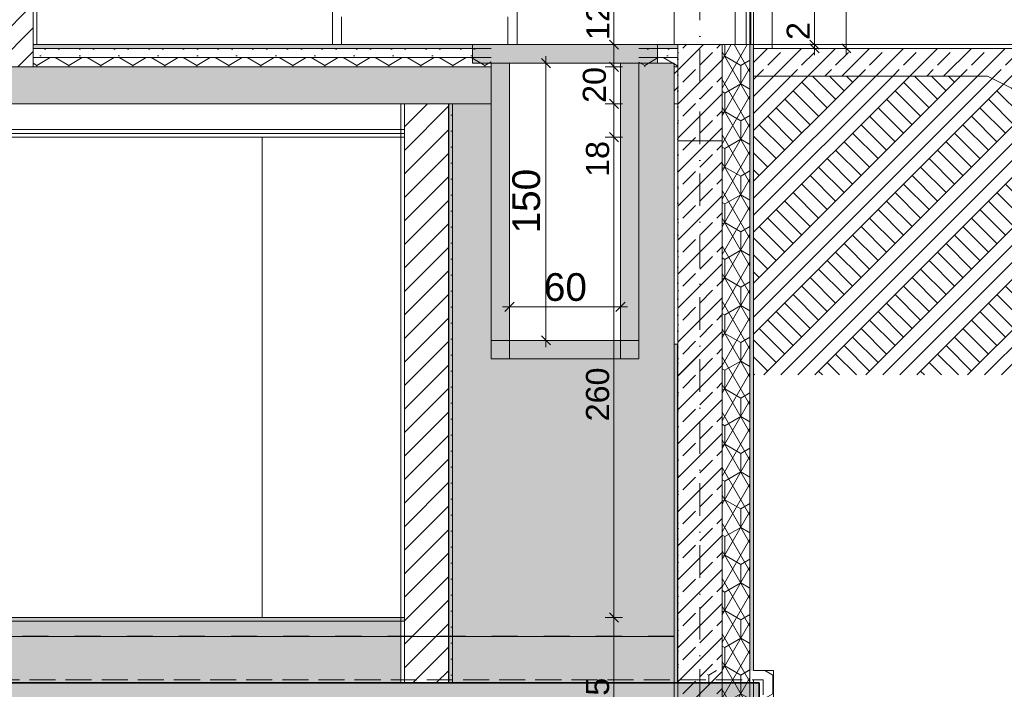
# Model space of a CAD drawing. Header units: millimetres. Extents: x -126680 to -83680, y 18016 to 39016.
# Tile 75 of 121: x -99512 to -94182, y 22224 to 25847. Entities that reach past the tile are written whole.
import ezdxf

# ---------------------------------------------------------------- set-up
doc = ezdxf.new("R2010")
doc.units = ezdxf.units.MM
doc.header["$MEASUREMENT"] = 0
for name, pattern in [('Krawędzie ukryte', [195.611112, 141.111112, -54.5]), ('Kropki i Kreski', [335.138881, 176.388884, -88.194442, 0, -70.555556]), ('Przerywana', [282.222223, 141.111112, -141.111112]), ('Wipeout_Contour', [1000, 0, -1000])]:
    doc.linetypes.add(name, pattern=pattern)
for name, color, linetype, lineweight in [('Nowe_0_Nr_pióra__3', 7, 'Continuous', 13), ('Nowe_Konstrukcja - Stropy_Nr_pióra__21', 7, 'Continuous', 20), ('Nowe_Konstrukcja - Stropy_Nr_pióra__3', 7, 'Continuous', 13), ('Nowe_Konstrukcja - Stropy_Nr_pióra__41', 7, 'Continuous', 13), ('Nowe_Konstrukcja - Stropy_Nr_pióra__7', 7, 'Continuous', 35), ('Nowe_Konstrukcja - Ściany zew_Nr_pióra__123', 255, 'Continuous', 0), ('Nowe_Konstrukcja - Ściany zew_Nr_pióra__21', 7, 'Continuous', 20), ('Nowe_Konstrukcja - Ściany zew_Nr_pióra__3', 7, 'Continuous', 13), ('Nowe_Konstrukcja - Ściany zew_Nr_pióra__41', 7, 'Continuous', 13), ('Nowe_Osie_Nr_pióra__3', 7, 'Continuous', 13), ('Nowe_Wymiarowanie - Ogólne_Nr_pióra__42', 8, 'Continuous', 25)]:
    doc.layers.add(name, color=color, linetype=linetype, lineweight=lineweight)
for name, color, linetype, lineweight, true_color in [('Nowe_Konstrukcja - Stropy_Nr_pióra__23', 7, 'Continuous', 13, 0x858585), ('Nowe_Konstrukcja - Ściany zew_Nr_pióra__23', 7, 'Continuous', 13, 0x858585), ('Nowe_Konstrukcja - Ściany zew_Nr_pióra__87', 7, 'Continuous', 13, 0x6a6a6a), ('Nowe_Wymiarowanie - Ogólne_Nr_pióra__81', 7, 'Continuous', 13, 0x6a6a6a)]:
    doc.layers.add(name, color=color, linetype=linetype, lineweight=lineweight, true_color=true_color)
doc.layers.add('Nowe_Konstrukcja - Ściany zew', color=7, linetype='Continuous')
doc.layers.add('Nowe_Wymiarowanie - Ogólne', color=7, linetype='Continuous')
doc.styles.add('STYL_AUTOMATYCZNY_1', font='arial.ttf')
doc.dimstyles.new('STYL_AUTOMATYCZNY__1', dxfattribs={"dimtxt": 125, "dimasz": 47.5, "dimexe": 0.18, "dimexo": 0.0625, "dimgap": 0, "dimtad": 1, "dimdec": 0, "dimlfac": 0.1, "dimzin": 0, "dimdsep": 46, "dimtxsty": 'STYL_AUTOMATYCZNY_1', "dimblk": 'ARROWHEAD_6', "dimblk1": 'ARROWHEAD_6', "dimblk2": 'ARROWHEAD_6', "dimcen": 0.09, "dimse1": 1, "dimse2": 1, "dimclrd": 256, "dimclre": 256, "dimclrt": 8, "dimazin": 0, "dimtfac": 1, "dimtdec": 4, "dimtmove": 0, "dimatfit": 3, "dimfxl": 0, "dimtolj": 1, "dimtzin": 0, "dimarcsym": 0})
doc.dimstyles.new('STYL_AUTOMATYCZNY__2', dxfattribs={"dimtxt": 150, "dimasz": 47.5, "dimexe": 0.18, "dimexo": 0.0625, "dimgap": 0, "dimtad": 1, "dimdec": 0, "dimlfac": 0.1, "dimzin": 0, "dimdsep": 46, "dimtxsty": 'STYL_AUTOMATYCZNY_1', "dimblk": 'ARROWHEAD_6', "dimblk1": 'ARROWHEAD_6', "dimblk2": 'ARROWHEAD_6', "dimcen": 0.09, "dimse1": 1, "dimse2": 1, "dimclrd": 256, "dimclre": 256, "dimclrt": 8, "dimazin": 0, "dimtfac": 1, "dimtdec": 4, "dimtmove": 0, "dimatfit": 3, "dimfxl": 0, "dimtolj": 1, "dimtzin": 0, "dimarcsym": 0})
doc.dimstyles.new('STYL_AUTOMATYCZNY__3', dxfattribs={"dimtxt": 150, "dimasz": 47.5, "dimexe": 0.18, "dimexo": 0.0625, "dimgap": 0, "dimtad": 1, "dimtih": 1, "dimtoh": 1, "dimdec": 0, "dimlfac": 0.1, "dimzin": 0, "dimdsep": 46, "dimtxsty": 'STYL_AUTOMATYCZNY_1', "dimblk": 'ARROWHEAD_6', "dimblk1": 'ARROWHEAD_6', "dimblk2": 'ARROWHEAD_6', "dimcen": 0.09, "dimse1": 1, "dimse2": 1, "dimclrd": 256, "dimclre": 256, "dimclrt": 8, "dimazin": 0, "dimtfac": 1, "dimtdec": 4, "dimtmove": 0, "dimatfit": 3, "dimfxl": 0, "dimtolj": 1, "dimtzin": 0, "dimarcsym": 0})
doc.dimstyles.new('STYL_AUTOMATYCZNY__5', dxfattribs={"dimtxt": 125, "dimasz": 47.5, "dimexe": 0.18, "dimexo": 0.0625, "dimgap": 0, "dimtad": 1, "dimdec": 0, "dimlfac": 0.1, "dimzin": 0, "dimdsep": 46, "dimtxsty": 'STYL_AUTOMATYCZNY_1', "dimblk": 'ARROWHEAD_6', "dimblk1": 'ARROWHEAD_6', "dimblk2": 'ARROWHEAD_6', "dimcen": 0.09, "dimse1": 1, "dimse2": 1, "dimclrd": 256, "dimclre": 256, "dimclrt": 8, "dimazin": 0, "dimtfac": 1, "dimtdec": 4, "dimtmove": 2, "dimatfit": 3, "dimfxl": 0, "dimtolj": 1, "dimtzin": 0, "dimarcsym": 0})
pattern_1 = [(90, (0, 0), (-173.20508, 0), [100, -200]), (90, (-86.6, 150), (-173.20508, 0), [100, -200]), (150, (-4e-14, 100), (86.60254, 150), [100, -200]), (150, (-173.2, 100), (86.60254, 150), [100, -200]), (210, (0, 0), (-86.60254, 150), [100, -200]), (210, (-173.2, -7e-14), (-86.60254, 150), [100, -200])]
pattern_2 = [(0, (0, 0), (0, 86.60254), [0, -50]), (0, (25, 43.3), (0, 86.60254), [0, -50])]
pattern_3 = [(45, (0, 0), (-91.92388, 91.92388), []), (45, (-45.96, 45.96), (-91.92388, 91.92388), [97.5, -32.5])]
pattern_4 = [(45, (0, 0), (-63.63961, 63.63961), [])]
pattern_5 = [(0, (0, 0), (0, 389.7114), [24.375, -200.625]), (0, (112.5, 194.86), (0, 389.7114), [24.375, -200.625]), (60, (0, 0), (-337.5, 194.8557), [24.375, -200.625]), (60, (225, 0), (-337.5, 194.8557), [24.375, -200.625]), (120, (24.37, 0), (337.5, 194.8557), [24.375, -200.625]), (120, (249.38, 0), (337.5, 194.8557), [24.375, -200.625]), (0, (0, 37.5), (0, 75), [0, -75, 0, -112.5]), (45, (37.5, 37.5), (-53.03301, 53.03301), [0, -56.25, 0, -93.75])]

# ---------------------------------------------------------------- blocks, each defined once
blk = doc.blocks.new('*D24')
at = {"layer": 'Nowe_Wymiarowanie - Ogólne_Nr_pióra__81', "color": 251, "linetype": 'Continuous', "lineweight": 13, "true_color": 0x6a6a6a}
for p, q in [((-95185.1, 27737.3), (-95235.1, 27787.3)), ((-95256.9, 27762.3), (-95163.2, 27762.3)), ((-95210.1, 27762.3), (-95210.1, 25712.3)), ((-95256.9, 25712.3), (-95163.2, 25712.3)), ((-95235.1, 25737.3), (-95185.1, 25687.3)), ((-95185.1, 25667.3), (-95235.1, 25717.3))]:
    blk.add_line(p, q, dxfattribs=at)
at = {"layer": 'Nowe_Wymiarowanie - Ogólne_Nr_pióra__42', "color": 8, "lineweight": 25, "char_height": 125, "attachment_point": 7, "rotation": 90, "style": 'STYL_AUTOMATYCZNY_1'}
for s, insert in [('\\A1;{\\pql;\\fArial|b0|i0|c238|p0;\\W1.000000;205}', (-95235.1, 26641.9)), ('\\A1;{\\pql;\\fArial|b0|i0|c238|p0;\\W1.000000;2}', (-95235.1, 25737.3))]:
    blk.add_mtext(s, dxfattribs=dict(at, insert=insert))
blk = doc.blocks.new('ARROWHEAD_6')
at = {"color": 0, "linetype": 'Continuous', "lineweight": 0}
for p, q in [((0, 0), (-1, 0)), ((-0.5, -0.5), (0.5, 0.5))]:
    blk.add_line(p, q, dxfattribs=at)
blk = doc.blocks.new('*D25')
at = {"layer": 'Nowe_Wymiarowanie - Ogólne_Nr_pióra__81', "color": 251, "linetype": 'Continuous', "lineweight": 13, "true_color": 0x6a6a6a}
for p, q in [((-95256.9, 25712.3), (-95163.2, 25712.3)), ((-95235.1, 25737.3), (-95185.1, 25687.3)), ((-95185.1, 25667.3), (-95235.1, 25717.3)), ((-95210.1, 25712.3), (-95210.1, 25692.3)), ((-95256.9, 25692.3), (-95163.2, 25692.3)), ((-95210.1, 25692.3), (-95210.1, 25654.8))]:
    blk.add_line(p, q, dxfattribs=at)
blk = doc.blocks.new('*D26')
at = {"layer": 'Nowe_Wymiarowanie - Ogólne_Nr_pióra__81', "color": 251, "linetype": 'Continuous', "lineweight": 13, "true_color": 0x6a6a6a}
for p, q in [((-95012.4, 37326.7), (-95062.4, 37376.7)), ((-95037.4, 37351.7), (-95037.4, 37389.2)), ((-94990.5, 37351.7), (-95084.2, 37351.7)), ((-95037.4, 25692.3), (-95037.4, 37351.7)), ((-95062.4, 25717.3), (-95012.4, 25667.3)), ((-94990.5, 25692.3), (-95084.2, 25692.3)), ((-95037.4, 25654.8), (-95037.4, 25692.3))]:
    blk.add_line(p, q, dxfattribs=at)
at = {"layer": 'Nowe_Wymiarowanie - Ogólne_Nr_pióra__42', "color": 8, "lineweight": 25, "insert": (-95062.4, 31337.7), "char_height": 125, "attachment_point": 7, "rotation": 90, "style": 'STYL_AUTOMATYCZNY_1'}
blk.add_mtext('\\A1;{\\pql;\\fArial|b0|i0|c238|p0;\\W1.000000;1174}', dxfattribs=at)
blk = doc.blocks.new('*D27')
at = {"layer": 'Nowe_Wymiarowanie - Ogólne_Nr_pióra__81', "color": 251, "linetype": 'Continuous', "lineweight": 13, "true_color": 0x6a6a6a}
for p, q in [((-96663.2, 25612.3), (-96663.2, 25649.8)), ((-96616.3, 25612.3), (-96710.1, 25612.3)), ((-96638.2, 25587.3), (-96688.2, 25637.3)), ((-96663.2, 24112.3), (-96663.2, 25612.3)), ((-96616.3, 24112.3), (-96710.1, 24112.3)), ((-96688.2, 24137.3), (-96638.2, 24087.3)), ((-96663.2, 24074.8), (-96663.2, 24112.3))]:
    blk.add_line(p, q, dxfattribs=at)
at = {"layer": 'Nowe_Wymiarowanie - Ogólne_Nr_pióra__42', "color": 8, "lineweight": 25, "insert": (-96693.2, 24690.7), "char_height": 150, "attachment_point": 7, "rotation": 90, "style": 'STYL_AUTOMATYCZNY_1'}
blk.add_mtext('\\A1;{\\pql;\\fArial|b0|i0|c238|p0;\\W1.000000;150}', dxfattribs=at)
blk = doc.blocks.new('*D28')
at = {"layer": 'Nowe_Wymiarowanie - Ogólne_Nr_pióra__81', "color": 251, "linetype": 'Continuous', "lineweight": 13, "true_color": 0x6a6a6a}
for p, q in [((-96835.2, 24318.6), (-96885.2, 24268.6)), ((-96860.2, 24246.7), (-96860.2, 24340.4)), ((-96285.2, 24268.6), (-96235.2, 24318.6)), ((-96260.2, 24246.7), (-96260.2, 24340.4)), ((-96897.7, 24293.6), (-96860.2, 24293.6)), ((-96860.2, 24293.6), (-96260.2, 24293.6)), ((-96260.2, 24293.6), (-96222.7, 24293.6))]:
    blk.add_line(p, q, dxfattribs=at)
at = {"layer": 'Nowe_Wymiarowanie - Ogólne_Nr_pióra__42', "color": 8, "lineweight": 25, "insert": (-96674.6, 24323.6), "char_height": 150, "attachment_point": 7, "style": 'STYL_AUTOMATYCZNY_1'}
blk.add_mtext('\\A1;{\\pql;\\fArial|b0|i0|c238|p0;\\W1.000000;60}', dxfattribs=at)
blk = doc.blocks.new('*D47')
at = {"layer": 'Nowe_Wymiarowanie - Ogólne_Nr_pióra__81', "color": 251, "linetype": 'Continuous', "lineweight": 13, "true_color": 0x6a6a6a}
for p, q in [((-96248.1, 22612.3), (-96341.9, 22612.3)), ((-96320, 22637.3), (-96270, 22587.3)), ((-96295, 21762.6), (-96295, 22612.3)), ((-96248.1, 21762.6), (-96341.9, 21762.6)), ((-96320, 21787.6), (-96270, 21737.6))]:
    blk.add_line(p, q, dxfattribs=at)
at = {"layer": 'Nowe_Wymiarowanie - Ogólne_Nr_pióra__42', "color": 8, "lineweight": 25, "insert": (-96320, 22092.1), "char_height": 125, "attachment_point": 7, "rotation": 90, "style": 'STYL_AUTOMATYCZNY_1'}
blk.add_mtext('\\A1;{\\pql;\\fArial|b0|i0|c238|p0;\\W1.000000;85}', dxfattribs=at)
blk = doc.blocks.new('*D48')
at = {"layer": 'Nowe_Wymiarowanie - Ogólne_Nr_pióra__81', "color": 251, "linetype": 'Continuous', "lineweight": 13, "true_color": 0x6a6a6a}
for p, q in [((-96320, 25237.3), (-96270, 25187.3)), ((-96248.1, 25212.3), (-96341.9, 25212.3)), ((-96295, 22612.3), (-96295, 25212.3)), ((-96248.1, 22612.3), (-96341.9, 22612.3)), ((-96320, 22637.3), (-96270, 22587.3))]:
    blk.add_line(p, q, dxfattribs=at)
at = {"layer": 'Nowe_Wymiarowanie - Ogólne_Nr_pióra__42', "color": 8, "lineweight": 25, "char_height": 125, "attachment_point": 7, "rotation": 90, "style": 'STYL_AUTOMATYCZNY_1'}
for s, insert in [('\\A1;{\\pql;\\fArial|b0|i0|c238|p0;\\W1.000000;18}', (-96320, 24996.6)), ('\\A1;{\\pql;\\fArial|b0|i0|c238|p0;\\W1.000000;260}', (-96320, 23673.9))]:
    blk.add_mtext(s, dxfattribs=dict(at, insert=insert))
blk = doc.blocks.new('*D49')
at = {"layer": 'Nowe_Wymiarowanie - Ogólne_Nr_pióra__81', "color": 251, "linetype": 'Continuous', "lineweight": 13, "true_color": 0x6a6a6a}
for p, q in [((-96248.1, 25392.3), (-96341.9, 25392.3)), ((-96320, 25417.3), (-96270, 25367.3)), ((-96295, 25212.3), (-96295, 25392.3)), ((-96320, 25237.3), (-96270, 25187.3)), ((-96248.1, 25212.3), (-96341.9, 25212.3))]:
    blk.add_line(p, q, dxfattribs=at)
blk = doc.blocks.new('*D50')
at = {"layer": 'Nowe_Wymiarowanie - Ogólne_Nr_pióra__81', "color": 251, "linetype": 'Continuous', "lineweight": 13, "true_color": 0x6a6a6a}
for p, q in [((-96248.1, 25592.6), (-96341.9, 25592.6)), ((-96320, 25617.6), (-96270, 25567.6)), ((-96295, 25392.3), (-96295, 25592.6)), ((-96248.1, 25392.3), (-96341.9, 25392.3)), ((-96320, 25417.3), (-96270, 25367.3))]:
    blk.add_line(p, q, dxfattribs=at)
at = {"layer": 'Nowe_Wymiarowanie - Ogólne_Nr_pióra__42', "color": 8, "lineweight": 25, "insert": (-96337.1, 25397.1), "char_height": 125, "attachment_point": 7, "rotation": 90, "style": 'STYL_AUTOMATYCZNY_1'}
blk.add_mtext('\\A1;{\\pql;\\fArial|b0|i0|c238|p0;\\W1.000000;20}', dxfattribs=at)
blk = doc.blocks.new('*D51')
at = {"layer": 'Nowe_Wymiarowanie - Ogólne_Nr_pióra__81', "color": 251, "linetype": 'Continuous', "lineweight": 13, "true_color": 0x6a6a6a}
for p, q in [((-96248.1, 25712.3), (-96341.9, 25712.3)), ((-96320, 25737.3), (-96270, 25687.3)), ((-96295, 25592.6), (-96295, 25712.3)), ((-96248.1, 25592.6), (-96341.9, 25592.6)), ((-96320, 25617.6), (-96270, 25567.6))]:
    blk.add_line(p, q, dxfattribs=at)
blk = doc.blocks.new('*D52')
at = {"layer": 'Nowe_Wymiarowanie - Ogólne_Nr_pióra__81', "color": 251, "linetype": 'Continuous', "lineweight": 13, "true_color": 0x6a6a6a}
for p, q in [((-96320, 28737.3), (-96270, 28687.3)), ((-96248.1, 28712.3), (-96341.9, 28712.3)), ((-96295, 25712.3), (-96295, 28712.3)), ((-96248.1, 25712.3), (-96341.9, 25712.3)), ((-96320, 25737.3), (-96270, 25687.3))]:
    blk.add_line(p, q, dxfattribs=at)
at = {"layer": 'Nowe_Wymiarowanie - Ogólne_Nr_pióra__42', "color": 8, "lineweight": 25, "char_height": 125, "attachment_point": 7, "rotation": 90, "style": 'STYL_AUTOMATYCZNY_1'}
for s, insert in [('\\A1;{\\pql;\\fArial|b0|i0|c238|p0;\\W1.000000;300}', (-96320, 27164.6)), ('\\A1;{\\pql;\\fArial|b0|i0|c238|p0;\\W1.000000;12}', (-96320, 25737.3))]:
    blk.add_mtext(s, dxfattribs=dict(at, insert=insert))

msp = doc.modelspace()

# ---------------------------------------------------------------- hatches: boundary and pattern name
at = {"layer": 'Nowe_Konstrukcja - Stropy_Nr_pióra__23', "linetype": 'Continuous', "lineweight": 13, "true_color": 0x858585}
h = msp.add_hatch(dxfattribs=at)
h.set_pattern_fill('Beton_zbrojony_0002', color=252, style=0, pattern_type=2)
h.set_pattern_definition(pattern_3)
h.paths.add_polyline_path([(-112150, 27452.1), (-112149.3, 27252.3), (-111909.5, 27252.3), (-111889.5, 27252.3), (-111869, 27252.3), (-110633.1, 27252.3), (-108119.6, 25783.3), (-108059, 25747.9), (-108001, 25714), (-108000.5, 25713.7), (-107999.1, 25712.9), (-107997.7, 25712.1), (-107997.1, 25711.8), (-107932.9, 25674.2), (-107779, 25584.3), (-107652.9, 25510.6), (-107499, 25420.6), (-107492.5, 25416.9), (-107484.7, 25412.3), (-107477.6, 25412.3), (-107470, 25412.3), (-107470, 25392.3), (-96960.2, 25392.3), (-96960.2, 25592.3), (-107470, 25592.3), (-107470, 25642.3), (-107470, 25692.3), (-107470, 25712.3), (-107499, 25712.3), (-107499, 25815.9), (-107603.9, 25815.9), (-107779, 25815.9), (-107779, 25979.6), (-108059, 25979.6), (-108059, 26039.6), (-108059, 26143.2), (-108339, 26143.2), (-108339, 26306.8), (-108619, 26306.8), (-108619, 26366.8), (-108619, 26470.5), (-108899, 26470.5), (-108899, 26530.5), (-108899, 26634.1), (-109179, 26634.1), (-109179, 26694.1), (-109179, 26797.7), (-109459, 26797.7), (-109459, 26857.7), (-109459, 26961.4), (-109739, 26961.4), (-109739, 27021.4), (-109739, 27125), (-110019, 27125), (-110019, 27185), (-110019, 27288.6), (-110299, 27288.6), (-110299, 27348.6), (-110299, 27452.3), (-110381.4, 27452.3), (-111889.5, 27452.3), (-111909.1, 27452.3)])
at = {"layer": 'Nowe_Konstrukcja - Stropy_Nr_pióra__23', "linetype": 'Continuous', "lineweight": 0, "true_color": 0xe0e0e0}
for points in [[(-96960.2, 25712.3), (-99439.5, 25712.3), (-99439.5, 25692.3), (-96960.2, 25692.3)], [(-97429.5, 22592.3), (-97429.5, 22612.3), (-105609.5, 22612.3), (-105609.5, 22592.3)]]:
    msp.add_hatch(color=254, dxfattribs=at).paths.add_polyline_path(points)
at = {"layer": 'Nowe_Konstrukcja - Stropy_Nr_pióra__23', "linetype": 'Continuous', "lineweight": 13, "true_color": 0x858585}
h = msp.add_hatch(dxfattribs=at)
h.set_pattern_fill('Beton_lekki_0002', color=252, style=0, pattern_type=2)
h.set_pattern_definition(pattern_5)
h.paths.add_polyline_path([(-96960.2, 25692.3), (-99439.5, 25692.3), (-99439.5, 25642.3), (-96960.2, 25642.3)])
h = msp.add_hatch(dxfattribs=at)
h.set_pattern_fill('Styropian_0002', color=252, style=0, pattern_type=2)
h.set_pattern_definition(pattern_1)
h.paths.add_polyline_path([(-96960.2, 25642.3), (-99439.5, 25642.3), (-99439.5, 25592.3), (-96960.2, 25592.3)])
h = msp.add_hatch(dxfattribs=at)
h.set_pattern_fill('Styropian_0002', color=252, style=0, pattern_type=2)
h.set_pattern_definition(pattern_1)
h.paths.add_polyline_path([(-95949.5, 25592.3), (-95949.5, 25642.3), (-96160.2, 25642.3), (-96160.2, 25592.3)])
at = {"layer": 'Nowe_Konstrukcja - Stropy_Nr_pióra__3', "linetype": 'Continuous', "lineweight": 13}
h = msp.add_hatch(dxfattribs=at)
h.set_pattern_fill('Beton_wylewany_0002', style=0, pattern_type=2)
h.set_pattern_definition([(0, (0, 0), (0, 311.7692), [30, -150]), (0, (90, 155.9), (0, 311.7692), [30, -150]), (60, (0, 0), (-270, 155.8846), [30, -150]), (60, (180, 0), (-270, 155.8846), [30, -150]), (120, (30, 0), (270, 155.8846), [30, -150]), (120, (210, 0), (270, 155.8846), [30, -150]), (0, (0, 30), (0, 60.000002), [0, -60.000002, 0, -90.000004]), (45, (30, 30), (-42.42641, 42.42641), [0, -45.000002, 0, -75.000003])])
h.paths.add_polyline_path([(-97449.5, 22592.3), (-108028.9, 22592.3), (-108028.9, 22512.3), (-97449.5, 22512.3)])
h = msp.add_hatch(dxfattribs=at)
h.set_pattern_fill('Styropian_0002', style=0, pattern_type=2)
h.set_pattern_definition(pattern_1)
h.paths.add_polyline_path([(-121789.4, 22510.3), (-121789.4, 22260.3), (-97449.5, 22260.3), (-97449.5, 22510.3), (-108028.9, 22510.3), (-108028.9, 22312.3), (-108050.4, 22312.3), (-108058.9, 22317.5), (-108372.3, 22510.3)])
h = msp.add_hatch(dxfattribs=at)
h.set_pattern_fill('Beton_zbrojony_0002', style=0, pattern_type=2)
h.set_pattern_definition(pattern_3)
h.paths.add_polyline_path([(-122249.5, 22258.3), (-122249.5, 21758.3), (-95509.5, 21758.3), (-95509.5, 22258.3)])
at = {"layer": 'Nowe_Konstrukcja - Ściany zew_Nr_pióra__123', "linetype": 'Continuous', "lineweight": 0}
for points in [[(-97060.2, 25612.3), (-96060.2, 25612.3), (-96060.2, 25712.3), (-97060.2, 25712.3)], [(-96960.2, 25612.3), (-96860.2, 25612.3), (-96860.2, 24112.3), (-96960.2, 24112.3)], [(-96260.2, 25612.3), (-96160.2, 25612.3), (-96160.2, 24112.3), (-96260.2, 24112.3)], [(-96960.2, 24012.3), (-96160.2, 24012.3), (-96160.2, 24112.3), (-96960.2, 24112.3)]]:
    msp.add_hatch(color=255, dxfattribs=at).paths.add_polyline_path(points)
at = {"layer": 'Nowe_Konstrukcja - Ściany zew_Nr_pióra__23', "linetype": 'Continuous', "lineweight": 13, "true_color": 0x858585}
h = msp.add_hatch(dxfattribs=at)
h.set_pattern_fill('Bloczki_ceramiczne_0002', color=252, style=0, pattern_type=2)
h.set_pattern_definition(pattern_4)
h.paths.add_polyline_path([(-99439.5, 28992.3), (-99679.5, 28992.3), (-99679.5, 25592.3), (-99439.5, 25592.3)])
h = msp.add_hatch(dxfattribs=at)
h.set_pattern_fill('Grunt_0002', color=252, style=0, pattern_type=2)
h.set_pattern_definition([(45, (0, 0), (-137.8858, 137.8858), []), (45, (-45.96, 45.96), (-275.7716, 275.7716), []), (45, (-91.92, 91.92), (-275.7716, 275.7716), []), (135, (-137.886, 137.886), (45.96194, 45.96194), [195, -195])])
h.paths.add_polyline_path([(-95539.4, 25542.3), (-94272.7, 25542.3), (-93962.7, 25387.3), (-93962.7, 24062.3), (-93710.8, 24062.3), (-93710.8, 25267.9), (-92712.7, 25267.9), (-92712.7, 23925.5), (-95539.4, 23925.5)])
h = msp.add_hatch(dxfattribs=at)
h.set_pattern_fill('Tynk_0002', color=252, style=0, pattern_type=2)
h.set_pattern_definition(pattern_2)
h.paths.add_polyline_path([(-97449.5, 25392.3), (-97449.5, 22258.3), (-97429.5, 22258.3), (-97429.5, 25392.3)])
h = msp.add_hatch(dxfattribs=at)
h.set_pattern_fill('Bloczki_ceramiczne_0002', color=252, style=0, pattern_type=2)
h.set_pattern_definition(pattern_4)
h.paths.add_polyline_path([(-97429.5, 25392.3), (-97429.5, 22258.3), (-97189.5, 22258.3), (-97189.5, 25392.3)])
h = msp.add_hatch(dxfattribs=at)
h.set_pattern_fill('Tynk_0002', color=252, style=0, pattern_type=2)
h.set_pattern_definition(pattern_2)
h.paths.add_polyline_path([(-97189.5, 22258.3), (-97169.5, 22258.3), (-97169.5, 25392.3), (-97189.5, 25392.3)])
h = msp.add_hatch(dxfattribs=at)
h.set_pattern_fill('Beton_zbrojony_0002', color=252, style=0, pattern_type=2)
h.set_pattern_definition(pattern_3)
h.paths.add_polyline_path([(-95949.5, 25195.4), (-95949.5, 21762.6), (-95709.5, 21762.6), (-95709.5, 25192.3), (-95829.5, 25192.3), (-95829.5, 25195.4)])
h = msp.add_hatch(dxfattribs=at)
h.set_pattern_fill('Styropian_0002', color=252, style=0, pattern_type=2)
h.set_pattern_definition(pattern_1)
h.paths.add_polyline_path([(-95519.5, 22325), (-95431.4, 22325), (-95431.4, 21748.3), (-95509.5, 21748.3), (-95509.5, 22258.3), (-95650.3, 22258.3), (-95650.3, 22248.3), (-95789.5, 22248.3), (-95789.5, 22325)])
at = {"layer": 'Nowe_Konstrukcja - Ściany zew_Nr_pióra__3', "linetype": 'Continuous', "lineweight": 13}
h = msp.add_hatch(dxfattribs=at)
h.set_pattern_fill('piasek_gęsty_0002', style=0, pattern_type=2)
h.set_pattern_definition([(45, (0, 60), (-19.091883, 19.091883), [0, -18, 0, -27]), (110, (60, 60), (25.371701, 9.234544), [0, -13.2, 0, -22.8])])
h.paths.add_polyline_path([(-97191.1, 22258.3), (-97191.1, 24092.3), (-97191.1, 25392.3), (-97169.5, 25392.3), (-96960.2, 25392.3), (-96960.2, 25612.3), (-96860.2, 25612.3), (-96860.2, 24192.3), (-96860.2, 24012.3), (-96260.2, 24012.3), (-96260.2, 24192.3), (-96260.2, 25612.3), (-95969.4, 25612.3), (-95969.4, 25592.3), (-95969.4, 25268.9), (-95969.4, 25252.3), (-95969.4, 25232.3), (-95969.4, 25212.3), (-95969.4, 24092.3), (-95950.9, 24092.3), (-95950.9, 22258.3)])

# ---------------------------------------------------------------- linework, layer by layer
at = {"layer": 'Nowe_0_Nr_pióra__3', "color": 7, "linetype": 'Continuous', "lineweight": 13}
msp.add_line((-95969.4, 25612.3), (-95969.4, 25268.9), dxfattribs=at)
msp.add_lwpolyline([(-96860.2, 25612.3), (-96260.2, 25612.3), (-96260.2, 24112.3), (-96860.2, 24112.3)], close=True, dxfattribs=at)
at = {"layer": 'Nowe_Konstrukcja - Stropy_Nr_pióra__21', "color": 7, "linetype": 'Continuous', "lineweight": 20}
msp.add_line((-95969.4, 22258.3), (-121789.4, 22258.3), dxfattribs=at)
at = {"layer": 'Nowe_Konstrukcja - Stropy_Nr_pióra__21', "color": 7, "linetype": 'Continuous', "lineweight": 20, "flags": 128}
msp.add_lwpolyline([(-107470, 25392.3), (-96960.2, 25392.3), (-96960.2, 25592.3), (-107470, 25592.3)], dxfattribs=at)
at = {"layer": 'Nowe_Konstrukcja - Stropy_Nr_pióra__3', "color": 7, "linetype": 'Continuous', "lineweight": 13}
for p, q in [((-99439.5, 25692.3), (-97169.5, 25692.3)), ((-99439.5, 25692.3), (-96960.2, 25692.3)), ((-99439.5, 25642.3), (-97169.5, 25642.3)), ((-99439.5, 25642.3), (-96960.2, 25642.3)), ((-96160.2, 25642.3), (-95949.5, 25642.3)), ((-95949.5, 21762.6), (-95949.5, 25392.3)), ((-105609.5, 25252.3), (-97429.5, 25252.3)), ((-105609.5, 25252.3), (-97429.5, 25252.3)), ((-105609.5, 25232.3), (-97429.5, 25232.3)), ((-105609.5, 25232.3), (-97429.5, 25232.3))]:
    msp.add_line(p, q, dxfattribs=at)
at = {"layer": 'Nowe_Konstrukcja - Stropy_Nr_pióra__3', "color": 7, "linetype": 'Przerywana', "lineweight": 13}
msp.add_line((-95969.4, 22512.3), (-108029, 22512.3), dxfattribs=at)
at = {"layer": 'Nowe_Konstrukcja - Stropy_Nr_pióra__41', "color": 7, "linetype": 'Continuous', "lineweight": 13}
for p, q in [((-97429.5, 22612.3), (-105589.4, 22612.3)), ((-97429.5, 22592.3), (-108029, 22592.3)), ((-95969.4, 22510.3), (-108029, 22510.3)), ((-95969.4, 22260.3), (-121789.4, 22260.3))]:
    msp.add_line(p, q, dxfattribs=at)
at = {"layer": 'Nowe_Konstrukcja - Stropy_Nr_pióra__7', "color": 7, "linetype": 'Continuous', "lineweight": 35, "flags": 128}
msp.add_lwpolyline([(-122249.5, 22258.3), (-122249.5, 21758.3), (-95509.5, 21758.3), (-95509.5, 22258.3)], close=True, dxfattribs=at)
at = {"layer": 'Nowe_Konstrukcja - Ściany zew_Nr_pióra__21', "color": 7, "linetype": 'Continuous', "lineweight": 20}
for p, q in [((-95439.4, 29312.3), (-95439.4, 25692.3)), ((-97449.5, 25392.3), (-97449.5, 22258.3)), ((-97169.5, 25392.3), (-97169.5, 22258.3)), ((-95949.5, 21762.6), (-95949.5, 25392.3)), ((-95969.4, 25212.3), (-95969.4, 22612.3)), ((-95539.4, 22276), (-95539.4, 21762.6))]:
    msp.add_line(p, q, dxfattribs=at)
at = {"layer": 'Nowe_Konstrukcja - Ściany zew_Nr_pióra__21', "color": 7, "linetype": 'Continuous', "lineweight": 20, "flags": 128}
for points in [[(-95969.4, 25612.3), (-95969.4, 25592.3), (-95969.4, 25392.3), (-95969.4, 25252.3), (-95969.4, 25232.3), (-95969.4, 25212.3)], [(-95969.4, 22612.3), (-95969.4, 22592.3), (-95969.4, 22542.3), (-95969.4, 22492.3), (-95969.4, 22292.3), (-95969.4, 21992.3)], [(-97169.5, 22258.3), (-97189.5, 22258.3), (-97429.5, 22258.3), (-97449.5, 22258.3)]]:
    msp.add_lwpolyline(points, dxfattribs=at)
at = {"layer": 'Nowe_Konstrukcja - Ściany zew_Nr_pióra__21', "color": 7, "linetype": 'Krawędzie ukryte', "lineweight": 20, "flags": 128}
msp.add_lwpolyline([(-121799.5, 22627), (-121799.5, 22276), (-95488, 22276), (-95488, 21737.1), (-122277.5, 21737.1), (-122277.5, 22276), (-122059.5, 22276), (-122059.5, 22627)], dxfattribs=at)
at = {"layer": 'Nowe_Konstrukcja - Ściany zew_Nr_pióra__3', "color": 7, "linetype": 'Continuous', "lineweight": 13}
for p, q in [((-99439.5, 25592.3), (-99439.5, 28992.3)), ((-99439.5, 25712.3), (-99439.5, 28992.3)), ((-99419.5, 25712.3), (-99419.5, 28712.3)), ((-97819.4, 27762.3), (-97819.4, 25712.3)), ((-96819.4, 25712.3), (-96819.4, 27762.3)), ((-97769.4, 25712.3), (-97769.4, 25862.3)), ((-96869.4, 25862.3), (-96869.4, 25712.3)), ((-99439.5, 25712.3), (-96960.2, 25712.3)), ((-97429.5, 25392.3), (-97429.5, 22258.3)), ((-97189.5, 25392.3), (-97189.5, 22258.3)), ((-105589.5, 25212.3), (-97429.5, 25212.3)), ((-98199.5, 25212.3), (-98199.5, 22612.3)), ((-95969.5, 22612.3), (-95969.5, 25212.3))]:
    msp.add_line(p, q, dxfattribs=at)
at = {"layer": 'Nowe_Konstrukcja - Ściany zew_Nr_pióra__3', "color": 7, "linetype": 'Continuous', "lineweight": 13, "flags": 128}
for points in [[(-97060.2, 25612.3), (-96060.2, 25612.3), (-96060.2, 25712.3), (-97060.2, 25712.3)], [(-97191.1, 22258.3), (-97191.1, 24092.3), (-97191.1, 25392.3), (-97169.5, 25392.3), (-96960.2, 25392.3), (-96960.2, 25612.3), (-96860.2, 25612.3), (-96860.2, 24192.3), (-96860.2, 24012.3), (-96260.2, 24012.3), (-96260.2, 24192.3), (-96260.2, 25612.3), (-95969.4, 25612.3), (-95969.4, 25592.3), (-95969.4, 25268.9), (-95969.4, 25252.3), (-95969.4, 25232.3), (-95969.4, 25212.3), (-95969.4, 24092.3), (-95950.9, 24092.3), (-95950.9, 22258.3)], [(-96960.2, 25612.3), (-96860.2, 25612.3), (-96860.2, 24112.3), (-96960.2, 24112.3)], [(-96260.2, 25612.3), (-96160.2, 25612.3), (-96160.2, 24112.3), (-96260.2, 24112.3)], [(-96960.2, 24012.3), (-96160.2, 24012.3), (-96160.2, 24112.3), (-96960.2, 24112.3)]]:
    msp.add_lwpolyline(points, close=True, dxfattribs=at)
msp.add_lwpolyline([(-95539.4, 22325), (-95519.5, 22325), (-95431.4, 22325), (-95431.4, 21748.3), (-95530.4, 21748.3)], dxfattribs=at)

# ---------------------------------------------------------------- dimensions: what is measured, and where the dimension line sits
at = {"layer": 'Nowe_Wymiarowanie - Ogólne', "color": 251, "linetype": 'Continuous', "lineweight": 13, "true_color": 0x6a6a6a}
dim = msp.add_linear_dim(base=(-95037.4, 37351.7), p1=(-95019.8, 25692.3), p2=(-95311, 37351.7), angle=90, text='1174', dimstyle='STYL_AUTOMATYCZNY__1', dxfattribs=at)
dim.commit()
dim.dimension.update_dxf_attribs({"geometry": '*D26', "text_midpoint": (-95124.9, 31528), "dimtype": 160, "text_rotation": 90})
for base, p1, p2, dimstyle, picture, middle in [((-96295, 28712.3), (-105609.5, 25712.3), (-96248.4, 28712.3), 'STYL_AUTOMATYCZNY__1', '*D52', (-96382.5, 27307.3)), ((-96295, 25712.3), (-105609.5, 25592.6), (-105609.5, 25712.3), 'STYL_AUTOMATYCZNY__1', '*D51', (-96382.5, 25832.4)), ((-96663.2, 25612.3), (-96400.7, 24112.3), (-96486.7, 25612.3), 'STYL_AUTOMATYCZNY__2', '*D27', (-96768.2, 24861.9)), ((-96295, 25592.6), (-105609.5, 25392.3), (-105609.5, 25592.6), 'STYL_AUTOMATYCZNY__5', '*D50', (-96399.6, 25492.2)), ((-96295, 25392.3), (-105589.5, 25212.3), (-105609.5, 25392.3), 'STYL_AUTOMATYCZNY__1', '*D49', (-96382.5, 25091.7)), ((-96295, 25212.3), (-105589.5, 22612.3), (-105589.5, 25212.3), 'STYL_AUTOMATYCZNY__1', '*D48', (-96382.5, 23816.6)), ((-96295, 22612.3), (-95709.5, 21762.6), (-105589.5, 22612.3), 'STYL_AUTOMATYCZNY__1', '*D47', (-96382.5, 22187.2))]:
    dim = msp.add_linear_dim(base=base, p1=p1, p2=p2, angle=90, dimstyle=dimstyle, dxfattribs=at)
    dim.commit()
    dim.dimension.update_dxf_attribs({"geometry": picture, "text_midpoint": middle, "dimtype": 160, "text_rotation": 90})
dim = msp.add_linear_dim(base=(-96260.2, 24293.6), p1=(-96860.2, 24112.3), p2=(-96260.2, 24112.3), dimstyle='STYL_AUTOMATYCZNY__3', dxfattribs=at)
dim.commit()
dim.dimension.update_dxf_attribs({"geometry": '*D28', "text_midpoint": (-96560.5, 24398.6), "dimtype": 160})

# ---------------------------------------------------------------- wipeouts: each hides what was drawn before it
at = {"color": 254, "linetype": 'Wipeout_Contour', "lineweight": 0, "ltscale": 794029.797635}
msp.add_wipeout([(-95554.4, 27362.3), (-95969.4, 27362.3), (-95969.4, 25712.3), (-95554.4, 25712.3), (-95554.4, 26412.3), (-95539.4, 26412.3), (-95539.4, 26432.3), (-95554.4, 26432.3)], dxfattribs=at).dxf.layer = 'Nowe_Konstrukcja - Ściany zew'

# ---------------------------------------------------------------- next in the draw order: hatches: boundary and pattern name
at = {"layer": 'Nowe_Konstrukcja - Stropy_Nr_pióra__23', "linetype": 'Continuous', "lineweight": 0, "true_color": 0xe0e0e0}
msp.add_hatch(color=254, dxfattribs=at).paths.add_polyline_path([(-95949.5, 25692.3), (-95949.5, 25712.3), (-96160.2, 25712.3), (-96160.2, 25692.3)])
at = {"layer": 'Nowe_Konstrukcja - Stropy_Nr_pióra__23', "linetype": 'Continuous', "lineweight": 13, "true_color": 0x858585}
h = msp.add_hatch(dxfattribs=at)
h.set_pattern_fill('Beton_zbrojony_0002', color=252, style=0, pattern_type=2)
h.set_pattern_definition(pattern_3)
h.paths.add_polyline_path([(-95969.4, 25392.3), (-95949.5, 25392.3), (-95949.5, 25192.4), (-95709.5, 25192.4), (-95709.5, 25592.3), (-95709.5, 25712.3), (-95949.5, 25712.3), (-95949.5, 25592.3), (-95969.4, 25592.3)])
h = msp.add_hatch(dxfattribs=at)
h.set_pattern_fill('Beton_lekki_0002', color=252, style=0, pattern_type=2)
h.set_pattern_definition(pattern_5)
h.paths.add_polyline_path([(-95949.5, 25642.3), (-95949.5, 25692.3), (-96160.2, 25692.3), (-96160.2, 25642.3)])
at = {"layer": 'Nowe_Konstrukcja - Ściany zew_Nr_pióra__23', "linetype": 'Continuous', "lineweight": 13, "true_color": 0x858585}
h = msp.add_hatch(dxfattribs=at)
h.set_pattern_fill('Tynk_0002', color=252, style=0, pattern_type=2)
h.set_pattern_definition(pattern_2)
h.paths.add_polyline_path([(-95969.4, 25712.3), (-95969.4, 21762.6), (-95949.4, 21762.6), (-95949.4, 25712.3)])
h = msp.add_hatch(dxfattribs=at)
h.set_pattern_fill('Beton_zbrojony_0002', color=252, style=0, pattern_type=2)
h.set_pattern_definition(pattern_3)
h.paths.add_polyline_path([(-95949.4, 25712.3), (-95949.4, 21762.6), (-95709.4, 21762.6), (-95709.4, 25712.3)])

# ---------------------------------------------------------------- next in the draw order: linework, layer by layer
at = {"layer": 'Nowe_Konstrukcja - Stropy_Nr_pióra__21', "color": 7, "linetype": 'Continuous', "lineweight": 20}
msp.add_line((-95709.5, 21762.6), (-95709.5, 25712.3), dxfattribs=at)
at = {"layer": 'Nowe_Konstrukcja - Stropy_Nr_pióra__21', "color": 7, "linetype": 'Continuous', "lineweight": 20, "flags": 128}
msp.add_lwpolyline([(-95969.4, 25392.3), (-95949.5, 25392.3), (-95949.5, 25192.4), (-95709.5, 25192.4), (-95709.5, 25592.3), (-95709.5, 25712.3), (-95949.5, 25712.3), (-95949.5, 25592.3), (-95969.4, 25592.3)], close=True, dxfattribs=at)
at = {"layer": 'Nowe_Konstrukcja - Stropy_Nr_pióra__3', "color": 7, "linetype": 'Continuous', "lineweight": 13}
msp.add_line((-96160.2, 25692.3), (-95949.5, 25692.3), dxfattribs=at)
at = {"layer": 'Nowe_Konstrukcja - Ściany zew_Nr_pióra__3', "color": 7, "linetype": 'Continuous', "lineweight": 13}
for p, q in [((-96160.2, 25712.3), (-95949.5, 25712.3)), ((-95949.4, 25712.3), (-95949.4, 21762.6)), ((-95709.5, 25015.3), (-95709.5, 25715.3)), ((-95709.4, 25712.3), (-95709.4, 21762.6))]:
    msp.add_line(p, q, dxfattribs=at)
at = {"layer": 'Nowe_Konstrukcja - Ściany zew_Nr_pióra__87', "color": 251, "linetype": 'Continuous', "lineweight": 13, "true_color": 0x6a6a6a}
msp.add_line((-95969.4, 25712.3), (-95969.4, 27762.3), dxfattribs=at)
at = {"layer": 'Nowe_Osie_Nr_pióra__3', "color": 7, "linetype": 'Kropki i Kreski', "lineweight": 13}
msp.add_line((-95829.5, 37419.5), (-95829.5, 21740.9), dxfattribs=at)

# ---------------------------------------------------------------- next in the draw order: wipeouts: each hides what was drawn before it
at = {"color": 254, "linetype": 'Wipeout_Contour', "lineweight": 0, "ltscale": 396152.792657}
msp.add_wipeout([(-95554.4, 26412.3), (-95554.4, 25712.3), (-95539.4, 25712.3), (-95539.4, 26412.3)], dxfattribs=at).dxf.layer = 'Nowe_Konstrukcja - Ściany zew'

# ---------------------------------------------------------------- next in the draw order: hatches: boundary and pattern name
at = {"layer": 'Nowe_Konstrukcja - Ściany zew_Nr_pióra__23', "linetype": 'Continuous', "lineweight": 13, "true_color": 0x858585}
h = msp.add_hatch(dxfattribs=at)
h.set_pattern_fill('Izolacja_miękka_0002', color=252, style=0, pattern_type=2)
h.set_pattern_definition([(60, (0, 0), (-64.951905, 37.5), []), (120, (0, 0), (64.951905, 37.5), [])])
h.paths.add_polyline_path([(-95709.4, 25712.3), (-95709.4, 21762.6), (-95559.4, 21762.6), (-95559.4, 25712.3)])
at = {"layer": 'Nowe_Konstrukcja - Ściany zew_Nr_pióra__23', "linetype": 'Continuous', "lineweight": 0, "true_color": 0xe0e0e0}
msp.add_hatch(color=254, dxfattribs=at).paths.add_polyline_path([(-95559.4, 22325), (-95539.4, 22325), (-95539.4, 25712.3), (-95559.4, 25712.3)])
at = {"layer": 'Nowe_Konstrukcja - Ściany zew_Nr_pióra__23', "linetype": 'Continuous', "lineweight": 13, "true_color": 0x858585}
h = msp.add_hatch(dxfattribs=at)
h.set_pattern_fill('Beton_zbrojony_0002', color=252, style=0, pattern_type=2)
h.set_pattern_definition(pattern_3)
h.paths.add_polyline_path([(-95539.4, 25692.3), (-95539.4, 25542.3), (-94272.7, 25542.3), (-93962.7, 25387.3), (-93962.7, 24062.3), (-93710.8, 24062.3), (-93710.8, 25412.3), (-93710.8, 25542.3), (-94064.1, 25542.3), (-94064.1, 25692.3), (-94412.7, 25692.3)])

# ---------------------------------------------------------------- next in the draw order: linework, layer by layer
at = {"layer": 'Nowe_Konstrukcja - Ściany zew_Nr_pióra__21', "color": 7, "linetype": 'Continuous', "lineweight": 20}
msp.add_line((-95539.4, 25712.3), (-95539.4, 22325), dxfattribs=at)
at = {"layer": 'Nowe_Konstrukcja - Ściany zew_Nr_pióra__3', "color": 7, "linetype": 'Continuous', "lineweight": 13}
for p, q in [((-95539.5, 29312.3), (-95539.5, 25712.3)), ((-95539.4, 27712.3), (-95539.4, 25712.3)), ((-95539.4, 25712.3), (-95539.4, 27312.3)), ((-95539.5, 25242.3), (-95539.5, 25712.3))]:
    msp.add_line(p, q, dxfattribs=at)
at = {"layer": 'Nowe_Konstrukcja - Ściany zew_Nr_pióra__41', "color": 7, "linetype": 'Continuous', "lineweight": 13, "flags": 128}
msp.add_lwpolyline([(-95539.4, 25692.3), (-95539.4, 25542.3), (-94272.7, 25542.3), (-93962.7, 25387.3), (-93962.7, 24062.3), (-93710.8, 24062.3), (-93710.8, 25412.3), (-93710.8, 25542.3), (-94064.1, 25542.3), (-94064.1, 25692.3), (-94412.7, 25692.3)], close=True, dxfattribs=at)

# ---------------------------------------------------------------- next in the draw order: wipeouts: each hides what was drawn before it
at = {"color": 254, "linetype": 'Wipeout_Contour', "lineweight": 0, "ltscale": 397102.08706}
msp.add_wipeout([(-95639.4, 25712.3), (-95579.4, 25712.3), (-95579.4, 27712.3), (-95639.4, 27712.3)], dxfattribs=at).dxf.layer = 'Nowe_Konstrukcja - Ściany zew'

# ---------------------------------------------------------------- next in the draw order: hatches: boundary and pattern name
at = {"layer": 'Nowe_Konstrukcja - Ściany zew_Nr_pióra__23', "linetype": 'Continuous', "lineweight": 13, "true_color": 0x858585}
h = msp.add_hatch(dxfattribs=at)
h.set_pattern_fill('Styropian_0002', color=252, style=0, pattern_type=2)
h.set_pattern_definition(pattern_1)
h.paths.add_polyline_path([(-95709.5, 21762.6), (-95559.5, 21762.6), (-95559.5, 25712.3), (-95709.5, 25712.3)])

# ---------------------------------------------------------------- next in the draw order: linework, layer by layer
at = {"layer": 'Nowe_Konstrukcja - Stropy_Nr_pióra__3', "color": 7, "linetype": 'Continuous', "lineweight": 13}
msp.add_line((-95739.4, 25712.3), (-94039.4, 25712.3), dxfattribs=at)
at = {"layer": 'Nowe_Konstrukcja - Ściany zew_Nr_pióra__21', "color": 7, "linetype": 'Continuous', "lineweight": 20, "flags": 128}
msp.add_lwpolyline([(-95539.4, 25712.3), (-95559.4, 25712.3), (-95709.4, 25712.3), (-95949.4, 25712.3), (-95969.4, 25712.3)], dxfattribs=at)
at = {"layer": 'Nowe_Konstrukcja - Ściany zew_Nr_pióra__3', "color": 7, "linetype": 'Continuous', "lineweight": 13}
for p, q in [((-95639.4, 25712.3), (-95639.4, 27712.3)), ((-95579.4, 27712.3), (-95579.4, 25712.3)), ((-95579.4, 25712.3), (-95639.4, 25712.3)), ((-95539.4, 25712.3), (-95579.4, 25712.3)), ((-95559.5, 21762.6), (-95559.5, 25712.3)), ((-95559.5, 21762.6), (-95559.5, 25712.3)), ((-95559.4, 25712.3), (-95559.4, 21762.6))]:
    msp.add_line(p, q, dxfattribs=at)
at = {"layer": 'Nowe_Konstrukcja - Ściany zew_Nr_pióra__41', "color": 7, "linetype": 'Continuous', "lineweight": 13, "flags": 128}
for points in [[(-95539.5, 25712.3), (-95539.5, 26612.3), (-95559.5, 26612.3), (-95559.5, 25712.3)], [(-95709.5, 21762.6), (-95559.5, 21762.6), (-95559.5, 25712.3), (-95709.5, 25712.3)]]:
    msp.add_lwpolyline(points, close=True, dxfattribs=at)
at = {"layer": 'Nowe_Konstrukcja - Ściany zew_Nr_pióra__87', "color": 251, "linetype": 'Continuous', "lineweight": 13, "true_color": 0x6a6a6a}
msp.add_line((-95554.4, 26412.3), (-95554.4, 25712.3), dxfattribs=at)

# ---------------------------------------------------------------- next in the draw order: dimensions: what is measured, and where the dimension line sits
at = {"layer": 'Nowe_Wymiarowanie - Ogólne', "color": 251, "linetype": 'Continuous', "lineweight": 13, "true_color": 0x6a6a6a}
for base, p1, p2, picture, middle in [((-95210.1, 25712.3), (-95589.4, 27762.3), (-95559.4, 25712.3), '*D24', (-95297.6, 26784.6)), ((-95210.1, 25692.3), (-95559.4, 25712.3), (-95210.1, 25692.3), '*D25', (-95297.6, 25784.8))]:
    dim = msp.add_linear_dim(base=base, p1=p1, p2=p2, angle=270, dimstyle='STYL_AUTOMATYCZNY__1', dxfattribs=at)
    dim.commit()
    dim.dimension.update_dxf_attribs({"geometry": picture, "text_midpoint": middle, "dimtype": 160, "text_rotation": 90})

doc.saveas('drawing.dxf')
